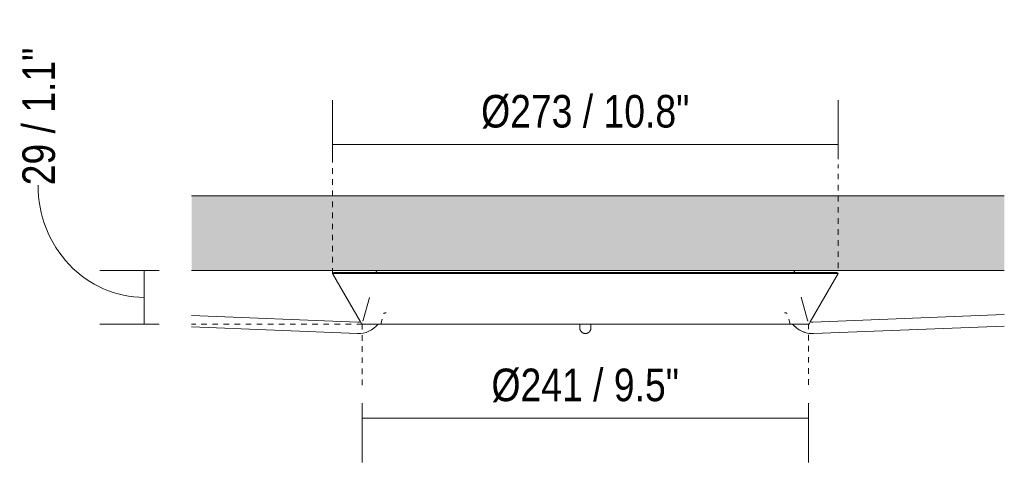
# Model space of a CAD drawing. Header units: millimetres. Extents: x 5395 to 9802, y 579 to 7363.
# Tile 6 of 8: x 8646 to 9178, y 1895 to 2136. Entities that reach past the tile are written whole.
import ezdxf

# ---------------------------------------------------------------- set-up
doc = ezdxf.new("R2010")
doc.units = ezdxf.units.MM
doc.linetypes.add('Dash', pattern=[6, 3, -3])
for name, color, linetype, lineweight in [('Cotas', 7, 'Continuous', 9), ('Cotas-8', 7, 'Continuous', 9), ('Lighthing Fixture Detail Wide Black', 7, 'Continuous', 20), ('Luminarias', 7, 'Continuous', 20), ('Techos', 7, 'Continuous', 9)]:
    doc.layers.add(name, color=color, linetype=linetype, lineweight=lineweight)
doc.layers.add('Lighthing Fixture Dim Grey Dash', color=7, linetype='Dash', lineweight=9, true_color=0xd2d2d2)
doc.styles.add('Arial Narrow_3', font='ARIALN.TTF', dxfattribs={"height": 17.6})
doc.dimstyles.new('FARO_-_2_2mm_Arial_Narrow_mm_Inch_Left_1', dxfattribs={"dimscale": 304.8, "dimtxt": 18.012385, "dimasz": 0, "dimexe": 0.07874, "dimexo": 0.0625, "dimgap": 0.013123, "dimtad": 1, "dimdec": 0, "dimzin": 0, "dimdsep": 46, "dimtxsty": 'Arial Narrow_3', "dimblk1": 'NONE', "dimblk2": 'NONE', "dimsah": 1, "dimcen": 0.09, "dimadec": 0, "dimazin": 0, "dimtfac": 1, "dimtdec": 4, "dimtix": 1, "dimtmove": 1, "dimatfit": 3, "dimfxl": 0.026247, "dimfxlon": 1, "dimtvp": 1, "dimtolj": 1, "dimtzin": 0, "dimarcsym": 2})
doc.dimstyles.new('FARO_-_2_2mm_Arial_Narrow_mm_Inch_Right_2', dxfattribs={"dimscale": 304.8, "dimtxt": 18.012385, "dimasz": 0, "dimexe": 0.07874, "dimexo": 0.0625, "dimgap": 0.013123, "dimtad": 1, "dimdec": 0, "dimzin": 0, "dimdsep": 46, "dimtxsty": 'Arial Narrow_3', "dimblk1": 'NONE', "dimblk2": 'NONE', "dimsah": 1, "dimcen": 0.09, "dimadec": 0, "dimazin": 0, "dimtfac": 1, "dimtdec": 4, "dimtix": 1, "dimtmove": 0, "dimatfit": 3, "dimfxl": 0.026247, "dimfxlon": 1, "dimtvp": 1, "dimtolj": 1, "dimtzin": 0, "dimarcsym": 2})

# ---------------------------------------------------------------- blocks, each defined once
blk = doc.blocks.new('64314-1 cable   _Suspended_tensor - 64314 MAMBO_CONGA_SAMBA Black structure pendant lamp with tensioner-568983-Alzado_PDF FLORON')
at = {"layer": 'Luminarias'}
for p, q in [((7422.01, 1998.89), (7421.15, 1998.39)), ((7421.15, 1998.39), (7436.27, 1972.21)), ((7421.15, 1998.39), (7421.47, 1998.39)), ((7422.01, 1998.89), (7422.36, 1998.89)), ((7422.11, 1998.39), (7423.04, 1998.39)), ((7422.97, 1998.89), (7423.89, 1998.89)), ((7424.27, 1998.39), (7425.8, 1998.39)), ((7425.12, 1998.89), (7426.64, 1998.89)), ((7427.64, 1998.39), (7429.77, 1998.39)), ((7428.46, 1998.89), (7430.58, 1998.89)), ((7432.18, 1998.39), (7434.89, 1998.39)), ((7432.98, 1998.89), (7435.67, 1998.89)), ((7437.87, 1998.39), (7441.03, 1998.39)), ((7438.63, 1998.89), (7441.86, 1998.89)), ((7444.46, 1998.39), (7448.41, 1998.39)), ((7444.83, 1999.42), (7444.69, 1998.89)), ((7445.35, 1998.89), (7449.11, 1998.89)), ((7452.43, 1998.39), (7456.49, 1998.39)), ((7453.05, 1998.89), (7457.34, 1998.89)), ((7453.93, 1999), (7453.94, 1998.89)), ((7461.63, 1998.89), (7466.78, 1998.89)), ((7461.65, 1998.39), (7465.89, 1998.39)), ((7470.21, 1998.39), (7475.38, 1998.39)), ((7471.95, 1998.89), (7477.08, 1998.89)), ((7480.51, 1998.39), (7487.38, 1998.39)), ((7482.25, 1998.89), (7487.39, 1998.89)), ((7492.54, 1998.89), (7497.71, 1998.89)), ((7492.54, 1998.39), (7497.7, 1998.39)), ((7504.56, 1998.89), (7509.72, 1998.89)), ((7504.57, 1998.39), (7509.72, 1998.39)), ((7516.58, 1998.89), (7523.45, 1998.89)), ((7516.58, 1998.39), (7521.74, 1998.39)), ((7528.6, 1998.89), (7535.47, 1998.89)), ((7528.6, 1998.39), (7535.47, 1998.39)), ((7540.62, 1998.39), (7547.49, 1998.39)), ((7542.34, 1998.89), (7547.49, 1998.89)), ((7554.36, 1998.89), (7557.84, 1998.89)), ((7554.36, 1998.39), (7557.84, 1998.39)), ((7557.84, 1998.89), (7561.23, 1998.89)), ((7557.84, 1998.39), (7561.23, 1998.39)), ((7568.09, 1998.89), (7574.97, 1998.89)), ((7568.09, 1998.39), (7574.97, 1998.39)), ((7580.11, 1998.89), (7586.99, 1998.89)), ((7580.11, 1998.39), (7586.98, 1998.39)), ((7592.14, 1998.89), (7599, 1998.89)), ((7593.84, 1998.39), (7599, 1998.39)), ((7605.86, 1998.89), (7611.02, 1998.89)), ((7605.87, 1998.39), (7611.02, 1998.39)), ((7617.88, 1998.89), (7623.04, 1998.89)), ((7617.88, 1998.39), (7623.04, 1998.39)), ((7628.2, 1998.89), (7633.33, 1998.89)), ((7628.98, 1998.39), (7635.07, 1998.39)), ((7639.24, 1998.89), (7644.32, 1998.89)), ((7640.2, 1998.39), (7645.37, 1998.39)), ((7648.8, 1998.89), (7653.95, 1998.89)), ((7649.79, 1998.39), (7654.5, 1998.39)), ((7658.34, 1998.89), (7662.53, 1998.89)), ((7659.1, 1998.39), (7663.25, 1998.39)), ((7661.73, 1998.89), (7661.75, 1999)), ((7666.57, 1998.89), (7670.33, 1998.89)), ((7667.27, 1998.39), (7671.12, 1998.39)), ((7670.99, 1998.89), (7670.85, 1999.42)), ((7673.82, 1998.89), (7677.05, 1998.89)), ((7674.55, 1998.39), (7677.81, 1998.39)), ((7679.41, 1972.21), (7694.53, 1998.39)), ((7680.01, 1998.89), (7682.7, 1998.89)), ((7680.79, 1998.39), (7683.5, 1998.39)), ((7685.1, 1998.89), (7687.22, 1998.89)), ((7685.91, 1998.39), (7688.04, 1998.39)), ((7689.04, 1998.89), (7690.56, 1998.89)), ((7689.88, 1998.39), (7691.41, 1998.39)), ((7691.79, 1998.89), (7692.71, 1998.89)), ((7692.64, 1998.39), (7693.57, 1998.39)), ((7693.32, 1998.89), (7693.67, 1998.89)), ((7694.53, 1998.39), (7693.67, 1998.89)), ((7694.21, 1998.39), (7694.53, 1998.39)), ((7441.1, 1985.5), (7437.81, 1973.22)), ((7677.87, 1973.22), (7674.56, 1985.58)), ((7449.67, 1977.09), (7449.93, 1977.09)), ((7447.95, 1973.78), (7447.23, 1971.07)), ((7457, 1971.07), (7464.3, 1971.07)), ((7465.15, 1971.07), (7465.09, 1971.07)), ((7482.13, 1971.07), (7514.73, 1971.07)), ((7520.05, 1971.07), (7519.99, 1971.07)), ((7530.54, 1971.07), (7539, 1971.07)), ((7554.84, 1971.07), (7554.84, 1969.23)), ((7554.84, 1969.23), (7554.84, 1969.02)), ((7557.79, 1971.07), (7557.84, 1971.07)), ((7560.84, 1969.23), (7560.84, 1971.07)), ((7560.84, 1969.02), (7560.84, 1969.23)), ((7576.65, 1971.07), (7596.55, 1971.07)), ((7578.38, 1971.07), (7578.29, 1971.07)), ((7605.89, 1971.07), (7605.83, 1971.07)), ((7623.33, 1971.07), (7633.55, 1971.07)), ((7651.38, 1971.07), (7668.45, 1971.07)), ((7668.45, 1971.07), (7667.73, 1973.78))]:
    blk.add_line(p, q, dxfattribs=at)
at = {"layer": 'Luminarias', "flags": 128}
for points in [[(7444.83, 1999.42), (7444.84, 1999.45), (7444.85, 1999.48), (7444.86, 1999.51), (7444.87, 1999.54), (7444.89, 1999.57), (7444.9, 1999.6), (7444.92, 1999.62), (7444.93, 1999.65), (7444.95, 1999.67), (7444.97, 1999.7), (7444.99, 1999.72), (7445.01, 1999.75), (7445.03, 1999.77), (7445.05, 1999.79), (7445.08, 1999.81), (7445.1, 1999.83), (7445.13, 1999.85), (7445.15, 1999.87), (7445.18, 1999.89), (7445.2, 1999.9), (7445.23, 1999.92), (7445.26, 1999.93), (7445.29, 1999.94), (7445.32, 1999.95), (7445.35, 1999.96), (7445.38, 1999.97), (7445.41, 1999.98), (7445.44, 1999.99), (7445.47, 1999.99), (7445.5, 2000), (7445.53, 2000), (7445.56, 2000), (7445.58, 2000)], [(7502.02, 1999.99), (7502.05, 2000), (7502.07, 2000), (7502.09, 2000)], [(7613.59, 2000), (7613.61, 2000), (7613.63, 2000), (7613.66, 1999.99)], [(7670.1, 2000), (7670.13, 2000), (7670.16, 2000), (7670.19, 1999.99), (7670.22, 1999.99), (7670.25, 1999.98), (7670.28, 1999.98), (7670.31, 1999.97), (7670.34, 1999.96), (7670.37, 1999.95), (7670.4, 1999.94), (7670.43, 1999.93), (7670.46, 1999.91), (7670.48, 1999.9), (7670.51, 1999.88), (7670.54, 1999.86), (7670.56, 1999.85), (7670.59, 1999.83), (7670.61, 1999.81), (7670.63, 1999.79), (7670.66, 1999.76), (7670.68, 1999.74), (7670.7, 1999.72), (7670.72, 1999.69), (7670.73, 1999.67), (7670.75, 1999.64), (7670.77, 1999.61), (7670.78, 1999.59), (7670.8, 1999.56), (7670.81, 1999.53), (7670.82, 1999.5), (7670.83, 1999.47), (7670.84, 1999.44), (7670.85, 1999.42)], [(7448.82, 1976.71), (7448.84, 1976.74), (7448.87, 1976.77), (7448.9, 1976.8), (7448.92, 1976.83), (7448.95, 1976.86), (7448.98, 1976.88), (7449.01, 1976.9), (7449.05, 1976.93), (7449.08, 1976.95), (7449.11, 1976.97), (7449.15, 1976.98), (7449.18, 1977), (7449.22, 1977.02), (7449.25, 1977.03), (7449.29, 1977.04), (7449.33, 1977.05), (7449.37, 1977.06), (7449.4, 1977.07), (7449.44, 1977.08), (7449.48, 1977.08), (7449.52, 1977.09), (7449.56, 1977.09)], [(7450.15, 1977.09), (7449.79, 1977.09), (7449.61, 1977.09)], [(7666.01, 1977.09), (7665.75, 1977.09), (7665.52, 1977.09)], [(7665.77, 1977.09), (7665.89, 1977.09), (7666.07, 1977.09)], [(7666.13, 1977.09), (7666.17, 1977.09), (7666.21, 1977.08), (7666.25, 1977.08), (7666.29, 1977.07), (7666.32, 1977.06), (7666.36, 1977.05), (7666.4, 1977.04), (7666.44, 1977.03), (7666.47, 1977.01), (7666.51, 1977), (7666.54, 1976.98), (7666.58, 1976.96), (7666.61, 1976.94), (7666.64, 1976.92), (7666.67, 1976.9), (7666.7, 1976.87), (7666.73, 1976.85), (7666.76, 1976.82), (7666.79, 1976.79), (7666.82, 1976.77), (7666.84, 1976.74), (7666.87, 1976.71)], [(7437.43, 1971.07), (7437.39, 1971.08), (7437.35, 1971.08), (7437.31, 1971.09), (7437.27, 1971.1), (7437.23, 1971.11), (7437.19, 1971.12), (7437.16, 1971.13), (7437.12, 1971.15), (7437.08, 1971.16), (7437.05, 1971.18), (7437.01, 1971.2), (7436.98, 1971.22), (7436.94, 1971.24), (7436.91, 1971.27), (7436.88, 1971.29), (7436.85, 1971.32), (7436.82, 1971.34), (7436.79, 1971.37), (7436.77, 1971.4), (7436.74, 1971.43)], [(7437.34, 1972.86), (7437.36, 1972.86), (7437.38, 1972.86), (7437.4, 1972.86), (7437.41, 1972.86), (7437.43, 1972.87), (7437.45, 1972.87), (7437.47, 1972.87), (7437.49, 1972.88), (7437.51, 1972.89), (7437.53, 1972.89), (7437.55, 1972.9), (7437.56, 1972.91), (7437.58, 1972.92), (7437.6, 1972.93), (7437.61, 1972.94), (7437.63, 1972.95), (7437.64, 1972.96), (7437.66, 1972.98), (7437.67, 1972.99), (7437.69, 1973), (7437.7, 1973.02), (7437.71, 1973.03), (7437.73, 1973.05), (7437.74, 1973.06), (7437.75, 1973.08), (7437.76, 1973.1), (7437.77, 1973.11), (7437.78, 1973.13), (7437.79, 1973.15), (7437.79, 1973.17), (7437.8, 1973.19), (7437.81, 1973.2), (7437.81, 1973.22)], [(7445.83, 1971.07), (7447, 1971.07), (7448.97, 1971.07), (7451.1, 1971.07), (7453.41, 1971.07), (7455.89, 1971.07), (7458.52, 1971.07), (7461.32, 1971.07), (7464.27, 1971.07), (7467.37, 1971.07), (7470.62, 1971.07), (7474, 1971.07), (7477.52, 1971.07), (7481.17, 1971.07), (7484.94, 1971.07), (7488.83, 1971.07), (7492.82, 1971.07), (7496.92, 1971.07), (7501.12, 1971.07), (7505.41, 1971.07), (7509.79, 1971.07), (7514.24, 1971.07), (7518.76, 1971.07), (7523.34, 1971.07), (7527.98, 1971.07), (7532.66, 1971.07), (7537.39, 1971.07), (7542.15, 1971.07), (7546.93, 1971.07), (7551.73, 1971.07), (7556.54, 1971.07), (7557.84, 1971.07)], [(7554.84, 1971.07), (7554.84, 1970.83), (7554.84, 1970.6), (7554.84, 1970.38), (7554.84, 1970.17), (7554.84, 1969.98), (7554.84, 1969.81), (7554.84, 1969.65), (7554.84, 1969.51), (7554.84, 1969.38), (7554.84, 1969.27), (7554.84, 1969.18), (7554.84, 1969.1), (7554.84, 1969.04), (7554.84, 1969), (7554.84, 1968.98), (7554.84, 1968.97)], [(7554.84, 1968.97), (7554.84, 1968.98), (7554.84, 1969), (7554.84, 1969.02)], [(7557.84, 1965.97), (7557.72, 1965.97), (7557.6, 1965.98), (7557.48, 1965.99), (7557.36, 1966.01), (7557.24, 1966.03), (7557.13, 1966.06), (7557.01, 1966.09), (7556.9, 1966.12), (7556.78, 1966.16), (7556.67, 1966.21), (7556.56, 1966.25), (7556.45, 1966.31), (7556.35, 1966.37), (7556.25, 1966.43), (7556.15, 1966.49), (7556.05, 1966.56), (7555.95, 1966.64), (7555.86, 1966.71), (7555.77, 1966.79), (7555.69, 1966.88), (7555.61, 1966.97), (7555.53, 1967.06), (7555.45, 1967.15), (7555.38, 1967.25), (7555.32, 1967.35), (7555.25, 1967.45), (7555.19, 1967.56), (7555.14, 1967.66), (7555.09, 1967.77), (7555.04, 1967.88), (7555, 1967.99), (7554.97, 1968.11), (7554.93, 1968.22), (7554.91, 1968.34), (7554.88, 1968.46), (7554.87, 1968.58), (7554.85, 1968.7), (7554.84, 1968.82), (7554.84, 1968.94), (7554.84, 1968.97)], [(7557.84, 1971.07), (7562.65, 1971.07), (7567.46, 1971.07), (7572.25, 1971.07), (7577.01, 1971.07), (7581.75, 1971.07), (7586.44, 1971.07), (7591.09, 1971.07), (7595.69, 1971.07), (7600.23, 1971.07), (7604.7, 1971.07), (7609.09, 1971.07), (7613.41, 1971.07), (7617.63, 1971.07), (7621.76, 1971.07), (7625.79, 1971.07), (7629.7, 1971.07), (7633.51, 1971.07), (7637.19, 1971.07), (7640.74, 1971.07), (7644.16, 1971.07), (7647.45, 1971.07), (7650.59, 1971.07), (7653.58, 1971.07), (7656.42, 1971.07), (7659.1, 1971.07), (7661.62, 1971.07), (7663.97, 1971.07), (7666.15, 1971.07), (7668.16, 1971.07), (7669.85, 1971.07)], [(7560.84, 1968.97), (7560.84, 1968.85), (7560.83, 1968.73), (7560.82, 1968.61), (7560.8, 1968.49), (7560.78, 1968.37), (7560.75, 1968.26), (7560.72, 1968.14), (7560.69, 1968.03), (7560.65, 1967.91), (7560.6, 1967.8), (7560.55, 1967.69), (7560.5, 1967.58), (7560.44, 1967.48), (7560.38, 1967.38), (7560.32, 1967.28), (7560.25, 1967.18), (7560.17, 1967.08), (7560.1, 1966.99), (7560.01, 1966.9), (7559.93, 1966.82), (7559.84, 1966.74), (7559.75, 1966.66), (7559.66, 1966.58), (7559.56, 1966.51), (7559.46, 1966.44), (7559.36, 1966.38), (7559.25, 1966.32), (7559.15, 1966.27), (7559.04, 1966.22), (7558.93, 1966.17), (7558.81, 1966.13), (7558.7, 1966.1), (7558.58, 1966.06), (7558.47, 1966.04), (7558.35, 1966.01), (7558.23, 1965.99), (7558.11, 1965.98), (7557.99, 1965.97), (7557.87, 1965.97), (7557.84, 1965.97)], [(7560.84, 1968.97), (7560.84, 1968.98), (7560.84, 1969), (7560.84, 1969.05), (7560.84, 1969.11), (7560.84, 1969.18), (7560.84, 1969.28), (7560.84, 1969.39), (7560.84, 1969.52), (7560.84, 1969.66), (7560.84, 1969.82), (7560.84, 1970), (7560.84, 1970.19), (7560.84, 1970.39), (7560.84, 1970.61), (7560.84, 1970.85), (7560.84, 1971.07)], [(7560.84, 1969.02), (7560.84, 1968.98), (7560.84, 1968.97), (7560.84, 1968.97)], [(7669.85, 1971.07), (7668.67, 1971.07), (7668.45, 1971.07)], [(7677.87, 1973.22), (7677.88, 1973.2), (7677.88, 1973.18), (7677.89, 1973.16), (7677.9, 1973.14), (7677.91, 1973.13), (7677.91, 1973.11), (7677.92, 1973.09), (7677.93, 1973.08), (7677.95, 1973.06), (7677.96, 1973.04), (7677.97, 1973.03), (7677.98, 1973.01), (7678, 1973), (7678.01, 1972.99), (7678.02, 1972.97), (7678.04, 1972.96), (7678.06, 1972.95), (7678.07, 1972.94), (7678.09, 1972.93), (7678.1, 1972.92), (7678.12, 1972.91), (7678.14, 1972.9), (7678.16, 1972.89), (7678.18, 1972.88), (7678.19, 1972.88), (7678.21, 1972.87), (7678.23, 1972.87), (7678.25, 1972.86), (7678.27, 1972.86), (7678.29, 1972.86), (7678.31, 1972.86), (7678.33, 1972.86), (7678.34, 1972.86)], [(7678.94, 1971.44), (7678.92, 1971.4), (7678.89, 1971.38), (7678.86, 1971.35), (7678.83, 1971.32), (7678.8, 1971.29), (7678.77, 1971.27), (7678.74, 1971.25), (7678.71, 1971.22), (7678.67, 1971.2), (7678.64, 1971.18), (7678.6, 1971.17), (7678.57, 1971.15), (7678.53, 1971.14), (7678.49, 1971.12), (7678.46, 1971.11), (7678.42, 1971.1), (7678.38, 1971.09), (7678.34, 1971.08), (7678.3, 1971.08), (7678.26, 1971.07)]]:
    blk.add_lwpolyline(points, dxfattribs=at)
at = {"layer": 'Luminarias'}
for centre, major_axis, ratio, start_param, end_param in [((7557.84, 1969.23), (-3, 0), 0.999241, 0, 0.036829), ((7557.84, 1969.23), (3, 0), 0.99562, 3.141593, 3.178555), ((7557.84, 1969.23), (3, 0), 0.99562, 3.141593, 3.178555), ((7557.84, 1969.13), (3, 0), 0.99562, 3.141593, 3.178555), ((7557.84, 1969.23), (3, 0), 0.999241, 6.246357, 6.283185), ((7557.84, 1969.23), (3, 0), 0.99562, 6.246223, 6.283185), ((7557.84, 1969.23), (3, 0), 0.99562, 6.246223, 6.283185), ((7557.84, 1969.13), (3, 0), 0.99562, 6.246223, 6.283185), ((7557.84, 1969.13), (3, 0), 0.99562, 3.403392, 3.443058), ((7557.84, 1969.13), (3, 0), 0.99562, 5.98172, 6.021386)]:
    blk.add_ellipse(centre, major_axis=major_axis, ratio=ratio, start_param=start_param, end_param=end_param, dxfattribs=at)
blk = doc.blocks.new('64314-1 cable   _Suspended_tensor - 64314 MAMBO_CONGA_SAMBA Black structure pendant lamp with tensioner-570366-Alzado_PDF FLORON')
at = {"layer": 'Luminarias'}
for p, q in [((7422.01, 1998.89), (7421.15, 1998.39)), ((7421.15, 1998.39), (7436.27, 1972.21)), ((7421.15, 1998.39), (7421.19, 1998.39)), ((7421.49, 1998.39), (7422.11, 1998.39)), ((7422.01, 1998.89), (7422.05, 1998.89)), ((7422.36, 1998.89), (7422.97, 1998.89)), ((7423.04, 1998.39), (7424.27, 1998.39)), ((7423.89, 1998.89), (7425.12, 1998.89)), ((7425.8, 1998.39), (7427.64, 1998.39)), ((7426.64, 1998.89), (7428.46, 1998.89)), ((7429.76, 1998.39), (7432.18, 1998.39)), ((7430.58, 1998.89), (7432.98, 1998.89)), ((7434.88, 1998.39), (7437.87, 1998.39)), ((7435.66, 1998.89), (7438.63, 1998.89)), ((7441.03, 1998.39), (7444.47, 1998.39)), ((7441.86, 1998.89), (7445.36, 1998.89)), ((7444.83, 1999.42), (7444.69, 1998.89)), ((7448.41, 1998.39), (7452.43, 1998.39)), ((7449.1, 1998.89), (7453.05, 1998.89)), ((7453.93, 1999), (7453.94, 1998.89)), ((7456.48, 1998.39), (7461.63, 1998.39)), ((7457.33, 1998.89), (7461.64, 1998.89)), ((7465.89, 1998.39), (7470.23, 1998.39)), ((7466.79, 1998.89), (7471.93, 1998.89)), ((7475.36, 1998.39), (7480.54, 1998.39)), ((7477.1, 1998.89), (7482.23, 1998.89)), ((7487.39, 1998.89), (7492.55, 1998.89)), ((7487.4, 1998.39), (7492.54, 1998.39)), ((7497.68, 1998.89), (7504.56, 1998.89)), ((7497.69, 1998.39), (7504.56, 1998.39)), ((7509.71, 1998.89), (7516.58, 1998.89)), ((7509.71, 1998.39), (7516.58, 1998.39)), ((7521.73, 1998.89), (7528.61, 1998.89)), ((7521.73, 1998.39), (7528.6, 1998.39)), ((7535.47, 1998.89), (7542.34, 1998.89)), ((7535.47, 1998.39), (7542.34, 1998.39)), ((7547.49, 1998.89), (7554.36, 1998.89)), ((7547.49, 1998.39), (7554.36, 1998.39)), ((7561.22, 1998.89), (7568.1, 1998.89)), ((7561.22, 1998.39), (7568.1, 1998.39)), ((7573.25, 1998.89), (7580.12, 1998.89)), ((7573.25, 1998.39), (7580.11, 1998.39)), ((7586.98, 1998.89), (7593.86, 1998.89)), ((7586.98, 1998.39), (7593.86, 1998.39)), ((7599, 1998.89), (7605.88, 1998.89)), ((7599, 1998.39), (7605.87, 1998.39)), ((7611.02, 1998.89), (7617.9, 1998.89)), ((7611.03, 1998.39), (7617.9, 1998.39)), ((7623.04, 1998.89), (7628.19, 1998.89)), ((7623.04, 1998.39), (7628.99, 1998.39)), ((7633.35, 1998.89), (7639.24, 1998.89)), ((7635.05, 1998.39), (7640.22, 1998.39)), ((7644.32, 1998.89), (7648.79, 1998.89)), ((7645.35, 1998.39), (7649.79, 1998.39)), ((7653.95, 1998.89), (7658.35, 1998.89)), ((7654.5, 1998.39), (7659.1, 1998.39)), ((7661.73, 1998.89), (7661.75, 1999)), ((7662.53, 1998.89), (7666.58, 1998.89)), ((7663.25, 1998.39), (7667.27, 1998.39)), ((7670.32, 1998.89), (7673.82, 1998.89)), ((7670.99, 1998.89), (7670.85, 1999.42)), ((7671.12, 1998.39), (7674.56, 1998.39)), ((7677.05, 1998.89), (7680.02, 1998.89)), ((7677.81, 1998.39), (7680.79, 1998.39)), ((7679.41, 1972.21), (7694.53, 1998.39)), ((7682.7, 1998.89), (7685.1, 1998.89)), ((7683.5, 1998.39), (7685.92, 1998.39)), ((7687.22, 1998.89), (7689.04, 1998.89)), ((7688.04, 1998.39), (7689.88, 1998.39)), ((7690.56, 1998.89), (7691.79, 1998.89)), ((7691.41, 1998.39), (7692.64, 1998.39)), ((7692.71, 1998.89), (7693.32, 1998.89)), ((7693.57, 1998.39), (7694.19, 1998.39)), ((7693.63, 1998.89), (7693.67, 1998.89)), ((7694.53, 1998.39), (7693.67, 1998.89)), ((7694.49, 1998.39), (7694.53, 1998.39)), ((7441.1, 1985.5), (7437.81, 1973.22)), ((7677.87, 1973.22), (7674.56, 1985.58)), ((7449.67, 1977.09), (7449.93, 1977.09)), ((7447.95, 1973.78), (7447.23, 1971.07)), ((7457, 1971.07), (7464.3, 1971.07)), ((7482.13, 1971.07), (7514.73, 1971.07)), ((7516.67, 1971.07), (7516.62, 1971.07)), ((7530.54, 1971.07), (7539, 1971.07)), ((7554.36, 1971.07), (7554.33, 1971.07)), ((7557.79, 1971.07), (7557.84, 1971.07)), ((7576.65, 1971.07), (7596.55, 1971.07)), ((7578.38, 1971.07), (7578.29, 1971.07)), ((7605.89, 1971.07), (7605.83, 1971.07)), ((7623.33, 1971.07), (7633.55, 1971.07)), ((7651.38, 1971.07), (7668.45, 1971.07)), ((7668.45, 1971.07), (7667.73, 1973.78)), ((7671.16, 1969.73), (7671.56, 1969.36)), ((7679.32, 1972.08), (7679.18, 1972.1)), ((7672.87, 1968.35), (7673.33, 1968.05)), ((7673.81, 1967.77), (7673.95, 1967.69)), ((7675.8, 1966.84), (7676.32, 1966.66)), ((7676.85, 1966.5), (7676.94, 1966.47))]:
    blk.add_line(p, q, dxfattribs=at)
at = {"layer": 'Luminarias', "flags": 128}
for points in [[(7444.83, 1999.42), (7444.84, 1999.45), (7444.85, 1999.48), (7444.86, 1999.51), (7444.87, 1999.54), (7444.89, 1999.57), (7444.9, 1999.6), (7444.92, 1999.62), (7444.93, 1999.65), (7444.95, 1999.67), (7444.97, 1999.7), (7444.99, 1999.72), (7445.01, 1999.75), (7445.03, 1999.77), (7445.05, 1999.79), (7445.08, 1999.81), (7445.1, 1999.83), (7445.13, 1999.85), (7445.15, 1999.87), (7445.18, 1999.89), (7445.2, 1999.9), (7445.23, 1999.92), (7445.26, 1999.93), (7445.29, 1999.94), (7445.32, 1999.95), (7445.35, 1999.96), (7445.38, 1999.97), (7445.41, 1999.98), (7445.44, 1999.99), (7445.47, 1999.99), (7445.5, 2000), (7445.53, 2000), (7445.56, 2000), (7445.58, 2000)], [(7670.1, 2000), (7670.13, 2000), (7670.16, 2000), (7670.19, 1999.99), (7670.22, 1999.99), (7670.25, 1999.98), (7670.28, 1999.98), (7670.31, 1999.97), (7670.34, 1999.96), (7670.37, 1999.95), (7670.4, 1999.94), (7670.43, 1999.93), (7670.46, 1999.91), (7670.48, 1999.9), (7670.51, 1999.88), (7670.54, 1999.86), (7670.56, 1999.85), (7670.59, 1999.83), (7670.61, 1999.81), (7670.63, 1999.79), (7670.66, 1999.76), (7670.68, 1999.74), (7670.7, 1999.72), (7670.72, 1999.69), (7670.73, 1999.67), (7670.75, 1999.64), (7670.77, 1999.61), (7670.78, 1999.59), (7670.8, 1999.56), (7670.81, 1999.53), (7670.82, 1999.5), (7670.83, 1999.47), (7670.84, 1999.44), (7670.85, 1999.42)], [(7448.82, 1976.71), (7448.84, 1976.74), (7448.87, 1976.77), (7448.9, 1976.8), (7448.92, 1976.83), (7448.95, 1976.86), (7448.98, 1976.88), (7449.01, 1976.9), (7449.05, 1976.93), (7449.08, 1976.95), (7449.11, 1976.97), (7449.15, 1976.98), (7449.18, 1977), (7449.22, 1977.02), (7449.25, 1977.03), (7449.29, 1977.04), (7449.33, 1977.05), (7449.37, 1977.06), (7449.4, 1977.07), (7449.44, 1977.08), (7449.48, 1977.08), (7449.52, 1977.09), (7449.56, 1977.09), (7449.59, 1977.09)], [(7450.13, 1977.09), (7450.03, 1977.09), (7449.73, 1977.09), (7449.59, 1977.09), (7449.59, 1977.09)], [(7666.09, 1977.09), (7666.01, 1977.09), (7665.75, 1977.09), (7665.52, 1977.09)], [(7665.75, 1977.09), (7665.95, 1977.09), (7666.09, 1977.09), (7666.09, 1977.09)], [(7666.09, 1977.09), (7666.13, 1977.09), (7666.17, 1977.09), (7666.21, 1977.08), (7666.25, 1977.08), (7666.29, 1977.07), (7666.32, 1977.06), (7666.36, 1977.05), (7666.4, 1977.04), (7666.44, 1977.03), (7666.47, 1977.01), (7666.51, 1977), (7666.54, 1976.98), (7666.58, 1976.96), (7666.61, 1976.94), (7666.64, 1976.92), (7666.67, 1976.9), (7666.7, 1976.87), (7666.73, 1976.85), (7666.76, 1976.82), (7666.79, 1976.79), (7666.82, 1976.77), (7666.84, 1976.74), (7666.87, 1976.71)], [(7437.43, 1971.07), (7437.39, 1971.08), (7437.35, 1971.08), (7437.31, 1971.09), (7437.27, 1971.1), (7437.23, 1971.11), (7437.19, 1971.12), (7437.16, 1971.13), (7437.12, 1971.15), (7437.08, 1971.16), (7437.05, 1971.18), (7437.01, 1971.2), (7436.98, 1971.22), (7436.94, 1971.24), (7436.91, 1971.27), (7436.88, 1971.29), (7436.85, 1971.32), (7436.82, 1971.34), (7436.79, 1971.37), (7436.77, 1971.4), (7436.74, 1971.43)], [(7437.34, 1972.86), (7437.36, 1972.86), (7437.38, 1972.86), (7437.4, 1972.86), (7437.41, 1972.86), (7437.43, 1972.87), (7437.45, 1972.87), (7437.47, 1972.87), (7437.49, 1972.88), (7437.51, 1972.89), (7437.53, 1972.89), (7437.55, 1972.9), (7437.56, 1972.91), (7437.58, 1972.92), (7437.6, 1972.93), (7437.61, 1972.94), (7437.63, 1972.95), (7437.64, 1972.96), (7437.66, 1972.98), (7437.67, 1972.99), (7437.69, 1973), (7437.7, 1973.02), (7437.71, 1973.03), (7437.73, 1973.05), (7437.74, 1973.06), (7437.75, 1973.08), (7437.76, 1973.1), (7437.77, 1973.11), (7437.78, 1973.13), (7437.79, 1973.15), (7437.79, 1973.17), (7437.8, 1973.19), (7437.81, 1973.2), (7437.81, 1973.22)], [(7445.83, 1971.07), (7447, 1971.07), (7448.97, 1971.07), (7451.1, 1971.07), (7453.41, 1971.07), (7455.89, 1971.07), (7458.52, 1971.07), (7461.32, 1971.07), (7464.27, 1971.07), (7467.37, 1971.07), (7470.62, 1971.07), (7474, 1971.07), (7477.52, 1971.07), (7481.17, 1971.07), (7484.94, 1971.07), (7488.83, 1971.07), (7492.82, 1971.07), (7496.92, 1971.07), (7501.12, 1971.07), (7505.41, 1971.07), (7509.79, 1971.07), (7514.24, 1971.07), (7518.76, 1971.07), (7523.34, 1971.07), (7527.98, 1971.07), (7532.66, 1971.07), (7537.39, 1971.07), (7542.15, 1971.07), (7546.93, 1971.07), (7551.73, 1971.07), (7556.54, 1971.07), (7561.35, 1971.07), (7566.16, 1971.07), (7570.95, 1971.07), (7575.73, 1971.07), (7580.47, 1971.07), (7585.18, 1971.07), (7589.84, 1971.07), (7594.46, 1971.07), (7599.01, 1971.07), (7603.5, 1971.07), (7607.92, 1971.07), (7612.25, 1971.07), (7616.5, 1971.07), (7620.66, 1971.07), (7624.71, 1971.07), (7628.66, 1971.07), (7632.49, 1971.07), (7636.2, 1971.07), (7639.79, 1971.07), (7643.25, 1971.07), (7646.57, 1971.07), (7649.75, 1971.07), (7652.79, 1971.07), (7655.67, 1971.07), (7658.39, 1971.07), (7660.95, 1971.07), (7663.35, 1971.07), (7665.58, 1971.07), (7667.64, 1971.07), (7669.52, 1971.07), (7669.85, 1971.07)], [(7669.85, 1971.07), (7668.67, 1971.07), (7668.45, 1971.07)], [(7670.03, 1970.94), (7670.39, 1970.52), (7670.76, 1970.12)], [(7677.87, 1973.22), (7677.88, 1973.2), (7677.88, 1973.18), (7677.89, 1973.16), (7677.9, 1973.14), (7677.91, 1973.13), (7677.91, 1973.11), (7677.92, 1973.09), (7677.93, 1973.08), (7677.95, 1973.06), (7677.96, 1973.04), (7677.97, 1973.03), (7677.98, 1973.01), (7678, 1973), (7678.01, 1972.99), (7678.02, 1972.97), (7678.04, 1972.96), (7678.06, 1972.95), (7678.07, 1972.94), (7678.09, 1972.93), (7678.1, 1972.92), (7678.12, 1972.91), (7678.14, 1972.9), (7678.16, 1972.89), (7678.18, 1972.88), (7678.19, 1972.88), (7678.21, 1972.87), (7678.23, 1972.87), (7678.25, 1972.86), (7678.27, 1972.86), (7678.29, 1972.86), (7678.31, 1972.86), (7678.33, 1972.86), (7678.34, 1972.86)], [(7678.94, 1971.44), (7678.92, 1971.4), (7678.89, 1971.38), (7678.86, 1971.35), (7678.83, 1971.32), (7678.8, 1971.29), (7678.77, 1971.27), (7678.74, 1971.25), (7678.71, 1971.22), (7678.67, 1971.2), (7678.64, 1971.18), (7678.6, 1971.17), (7678.57, 1971.15), (7678.53, 1971.14), (7678.49, 1971.12), (7678.46, 1971.11), (7678.42, 1971.1), (7678.38, 1971.09), (7678.34, 1971.08), (7678.3, 1971.08), (7678.26, 1971.07)], [(7678.71, 1966.1), (7679, 1966.06), (7679.55, 1966.01), (7680.1, 1965.98), (7680.65, 1965.97)]]:
    blk.add_lwpolyline(points, dxfattribs=at)
blk = doc.blocks.new('DIMBLOCK9-Alzado_PDF FLORON')
at = {"layer": 'Cotas-8', "color": 251, "true_color": 0x5b5b5b}
for p, q in [((8815.29, 2060.22), (8815.29, 2092.22)), ((9088.66, 2060.22), (9088.66, 2092.22)), ((8815.29, 2068.22), (9088.66, 2068.22)), ((8815.29, 2068.22), (8815.29, 2060.22)), ((9088.66, 2068.22), (9088.66, 2060.22))]:
    blk.add_line(p, q, dxfattribs=at)
at = {"layer": 'Cotas-8', "color": 0, "insert": (8895.65, 2094.97), "char_height": 17.6, "width": 135.1787, "attachment_point": 1, "line_spacing_factor": 0.974696, "style": 'Arial Narrow_3'}
blk.add_mtext('Ø273 / 10.8"', dxfattribs=at)
blk = doc.blocks.new('_None')
blk = doc.blocks.new('DIMBLOCK10-Alzado_PDF FLORON')
at = {"layer": 'Cotas-8', "color": 251, "true_color": 0x5b5b5b}
for p, q in [((8831.38, 1928.23), (8831.38, 1896.23)), ((8831.38, 1920.23), (8831.38, 1928.23)), ((9072.57, 1928.23), (9072.57, 1896.23)), ((9072.57, 1920.23), (9072.57, 1928.23)), ((8831.38, 1920.23), (9072.57, 1920.23))]:
    blk.add_line(p, q, dxfattribs=at)
at = {"layer": 'Cotas-8', "color": 0, "insert": (8901.23, 1946.98), "char_height": 17.6, "width": 121.798, "attachment_point": 1, "line_spacing_factor": 0.974696, "style": 'Arial Narrow_3'}
blk.add_mtext('Ø241 / 9.5"', dxfattribs=at)
blk = doc.blocks.new('DIMBLOCK11-Alzado_PDF FLORON')
at = {"layer": 'Cotas-8', "color": 251, "true_color": 0x5b5b5b}
for p, q in [((8721.54, 2000), (8689.54, 2000)), ((8713.54, 2000), (8713.54, 1971.07)), ((8713.54, 2000), (8721.54, 2000)), ((8721.54, 1971.07), (8689.54, 1971.07)), ((8713.54, 1971.07), (8721.54, 1971.07))]:
    blk.add_line(p, q, dxfattribs=at)
blk.add_ellipse((8713.54, 2046.13), major_axis=(0, 60.6), ratio=0.9469, start_param=1.570796, end_param=3.141593, dxfattribs=at)
at = {"layer": 'Cotas-8', "color": 0, "insert": (8647.71, 2046.13), "char_height": 17.6, "width": 89.5473, "attachment_point": 1, "rotation": 90, "line_spacing_factor": 0.974696, "style": 'Arial Narrow_3'}
blk.add_mtext('29 / 1.1"', dxfattribs=at)

msp = doc.modelspace()

# ---------------------------------------------------------------- hatches: boundary and pattern name
at = {"layer": 'Techos', "true_color": 0xe8e8e8}
msp.add_hatch(color=254, dxfattribs=at).paths.add_polyline_path([(8957.07, 2000), (9178.39, 2000), (9178.39, 2040.5), (8739.19, 2040.5), (8739.19, 2000), (8955.36, 2000)])

# ---------------------------------------------------------------- linework, layer by layer
at = {"layer": 'Lighthing Fixture Detail Wide Black'}
for p, q in [((8739.19, 1975.71), (8829.01, 1972.14)), ((9178.39, 1976.25), (9074.94, 1972.14)), ((8828.76, 1965.92), (8739.19, 1969.49)), ((8830.42, 1972.21), (8831.08, 1971.07)), ((8831.08, 1971.07), (8839.97, 1971.07)), ((9072.87, 1971.07), (9063.98, 1971.07)), ((9073.53, 1972.21), (9072.87, 1971.07)), ((9075.18, 1965.92), (9178.39, 1970.03))]:
    msp.add_line(p, q, dxfattribs=at)
for centre, radius, start, end in [((8829.3, 1979.51), 13.59, 267.7204, 321.6535), ((8829.31, 1979.72), 7.59, 267.7204, 278.3616), ((9074.64, 1979.51), 13.59, 218.3465, 272.2796), ((9074.63, 1979.72), 7.59, 261.6384, 272.2796)]:
    msp.add_arc(centre, radius, start, end, dxfattribs=at)
at = {"layer": 'Lighthing Fixture Dim Grey Dash'}
for p, q in [((8815.29, 1998.36), (8815.29, 2064.36)), ((9088.66, 2001.36), (9088.66, 2057.36)), ((8831.38, 1971.07), (8739.19, 1971.07)), ((8831.38, 1971.07), (8831.38, 1935.23)), ((9072.57, 1971.23), (9072.57, 1935.23))]:
    msp.add_line(p, q, dxfattribs=at)
at = {"layer": 'Techos'}
for p, q in [((8739.19, 2040.5), (9178.39, 2040.5)), ((9178.39, 2000), (8739.19, 2000))]:
    msp.add_line(p, q, dxfattribs=at)

# ---------------------------------------------------------------- block references
at = {"layer": 'Luminarias'}
for name in ['64314-1 cable   _Suspended_tensor - 64314 MAMBO_CONGA_SAMBA Black structure pendant lamp with tensioner-568983-Alzado_PDF FLORON', '64314-1 cable   _Suspended_tensor - 64314 MAMBO_CONGA_SAMBA Black structure pendant lamp with tensioner-570366-Alzado_PDF FLORON']:
    msp.add_blockref(name, (1394.13, 0), dxfattribs=at)

# ---------------------------------------------------------------- dimensions: what is measured, and where the dimension line sits
at = {"layer": 'Cotas', "color": 251, "true_color": 0x5b5b5b}
dim = msp.add_linear_dim(base=(8713.54, 1971.07), p1=(8721.54, 2000), p2=(8721.54, 1971.07), angle=90, dimstyle='FARO_-_2_2mm_Arial_Narrow_mm_Inch_Left_1', override={"dimpost": '<>', "dimfxl": 28.928973}, dxfattribs=at)
dim.commit()
dim.dimension.update_dxf_attribs({"geometry": 'DIMBLOCK11-Alzado_PDF FLORON', "text_midpoint": (8659.44, 2090.91), "dimtype": 160, "text_rotation": 90})
for base, p1, p2, override, picture, middle in [((9088.66, 2068.22), (8815.29, 2060.22), (9088.66, 2060.22), {"dimpost": '<>', "dimfxl": 273.376927}, 'DIMBLOCK9-Alzado_PDF FLORON', (8951.97, 2083.79)), ((9072.57, 1920.23), (8831.38, 1928.23), (9072.57, 1928.23), {"dimpost": '<>', "dimfxl": 241.194106}, 'DIMBLOCK10-Alzado_PDF FLORON', (8951.97, 1935.8))]:
    dim = msp.add_linear_dim(base=base, p1=p1, p2=p2, text='Ø<>', dimstyle='FARO_-_2_2mm_Arial_Narrow_mm_Inch_Right_2', override=override, dxfattribs=at)
    dim.commit()
    dim.dimension.update_dxf_attribs({"geometry": picture, "text_midpoint": middle})

doc.saveas('drawing.dxf')
